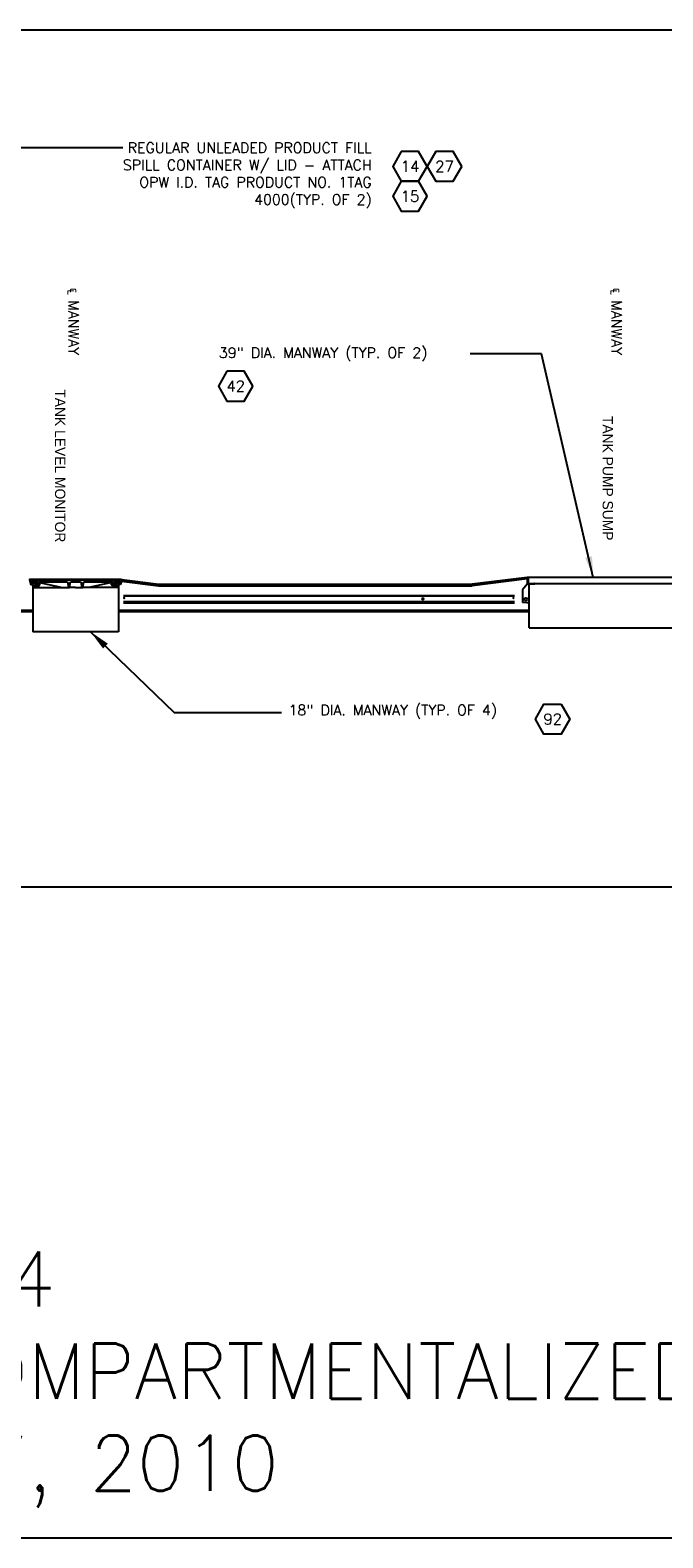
# Model space of a CAD drawing. Extents: x 2893 to 4079, y -406 to 622.
# Tile 51 of 53: x 3526 to 3664, y 294 to 622. Entities that reach past the tile are written whole.
import ezdxf
from ezdxf.enums import TextEntityAlignment as Align

# ---------------------------------------------------------------- set-up
doc = ezdxf.new("R2010")
doc.units = 0
doc.header["$MEASUREMENT"] = 0
doc.linetypes.add('HIDDEN', pattern=[0.375, 0.25, -0.125])
doc.linetypes.add('TANK-SLAB$0$DASHED', pattern=[0.75, 0.5, -0.25])
doc.layers.get('0').update_dxf_attribs({"linetype": 'CONTINUOUS'})
for name, color, linetype in [('FREEZE-OUTLINE-TITLES', 60, 'CONTINUOUS'), ('REBAR', 4, 'TANK-SLAB$0$DASHED'), ('TANK-MANHOLE', 2, 'CONTINUOUS'), ('TANK-SLAB', 6, 'CONTINUOUS'), ('TEXT', 3, 'CONTINUOUS')]:
    doc.layers.add(name, color=color, linetype=linetype)
doc.styles.add('SIMPFRAC', font='simpfrac')
doc.styles.add('SIMPLEX', font='simplex')
doc.styles.add('TANK-SLAB$0$SIMPLEX', font='simplex')
doc.dimstyles.new('DIM48', dxfattribs={"dimscale": 48, "dimtxt": 0.09375, "dimasz": 0.09375, "dimexe": 0.0625, "dimexo": 0.0625, "dimgap": 0.0625, "dimtad": 1, "dimdec": 4, "dimzin": 3, "dimdsep": 46, "dimlunit": 4, "dimtxsty": 'SIMPLEX', "dimcen": 0, "dimclrd": 3, "dimclre": 3, "dimclrt": 3, "dimadec": 0, "dimazin": 0, "dimtfac": 1, "dimtdec": 4, "dimtofl": 0, "dimtmove": 2, "dimatfit": 3, "dimfxl": 1, "dimfrac": 2, "dimtolj": 1, "dimtzin": 3, "dimarcsym": 0})

# ---------------------------------------------------------------- blocks, each defined once
blk = doc.blocks.new('TANK-SLAB$0$HEX')
at = {"color": 3}
blk.add_lwpolyline([(-0.058, 0.1), (-0.115, 0), (-0.058, -0.1), (0.058, -0.1), (0.115, 0), (0.058, 0.1)], close=True, dxfattribs=at)
at = {"color": 3, "style": 'TANK-SLAB$0$SIMPLEX'}
blk.add_attdef('D#', text='', height=0.08, dxfattribs=at).set_placement((0, 0), align=Align.MIDDLE)

msp = doc.modelspace()

# ---------------------------------------------------------------- linework, layer by layer
msp.add_line((3269.21307, 435.67778), (3725.03202, 435.67778))
at = {"layer": 'FREEZE-OUTLINE-TITLES', "color": 60, "linetype": 'Continuous'}
msp.add_lwpolyline([(4079.29486, 621.90712), (2963.29486, 621.90712), (2963.29486, 294.21628), (4079.29486, 294.21628)], close=True, dxfattribs=at)
at = {"layer": 'REBAR', "linetype": 'HIDDEN', "const_width": 0.5}
msp.add_lwpolyline([(3631.44503, 498.97139), (3546.34358, 498.97139)], dxfattribs=at)
at = {"layer": 'REBAR'}
for points, const_width in [([(3546.42854, 498.47139, 1), (3546.67854, 498.47139, 1)], 0.25), ([(3611.31289, 498.29581, 1), (3611.68789, 498.29581, 1)], 0.375), ([(3631.06286, 498.47139, 1), (3631.31286, 498.47139, 1)], 0.25)]:
    msp.add_lwpolyline(points, format="xyb", close=True, dxfattribs=dict(at, const_width=const_width))
at = {"layer": 'REBAR', "const_width": 0.75}
msp.add_lwpolyline([(3631.44503, 497.53689), (3546.40499, 497.53689)], dxfattribs=at)
at = {"layer": 'TANK-MANHOLE', "color": 1, "linetype": 'Continuous'}
for p, q in [((3545.87432, 502.47879), (3526.12658, 502.47879)), ((3527.4221, 502.00859), (3527.18354, 502.00859)), ((3527.61351, 502.00859), (3527.51781, 502.00859)), ((3527.80353, 502.00859), (3527.70783, 502.00859)), ((3527.99494, 502.00859), (3527.89924, 502.00859)), ((3528.09065, 502.00859), (3528.32921, 502.00859)), ((3528.12898, 501.85893), (3533.1116, 500.75612)), ((3545.76608, 502.38586), (3536.006, 502.38586)), ((3543.88301, 501.85893), (3538.89592, 500.75496)), ((3543.92135, 502.00859), (3543.68279, 502.00859)), ((3544.11276, 502.00859), (3544.01706, 502.00859)), ((3544.30278, 502.00859), (3544.20708, 502.00859)), ((3544.49419, 502.00859), (3544.39849, 502.00859)), ((3544.58989, 502.00859), (3544.82845, 502.00859)), ((3634.19126, 501.47876), (3633.12876, 500.22876)), ((3634.19126, 502.97875), (3634.19126, 501.47876)), ((3673.69126, 502.97875), (3634.19126, 502.97875)), ((3635.86314, 501.47876), (3634.19126, 501.47876)), ((3634.29922, 501.47876), (3634.21967, 501.47876)), ((3634.37877, 502.85375), (3634.37877, 501.79125)), ((3634.37877, 501.79126), (3634.39581, 501.79126)), ((3634.50377, 501.66625), (3635.73814, 501.66625)), ((3634.62876, 497.47876), (3634.62876, 501.47876)), ((3635.73814, 501.66625), (3672.14439, 501.66625)), ((3635.86314, 501.54125), (3635.86314, 501.47876)), ((3526.66063, 501.22077), (3526.66063, 491.16768)), ((3526.70918, 501.22077), (3526.66063, 501.22077)), ((3526.70918, 501.25406), (3526.70918, 491.16768)), ((3526.88949, 500.75196), (3533.14016, 500.75196)), ((3533.16014, 500.75196), (3534.66059, 500.75196)), ((3536.006, 500.75196), (3534.66059, 500.75196)), ((3536.006, 500.75196), (3537.3514, 500.75196)), ((3538.8724, 500.75196), (3537.3514, 500.75196)), ((3545.12251, 500.75196), (3538.89135, 500.75196)), ((3545.30421, 501.22077), (3545.30421, 491.16768)), ((3545.30421, 501.22077), (3545.35137, 501.22077)), ((3545.35137, 501.22077), (3545.35137, 491.16768)), ((3633.12876, 500.22876), (3633.12876, 497.50432)), ((3634.12876, 497.50432), (3633.12876, 497.50432)), ((3634.12876, 497.47876), (3634.12876, 497.50432)), ((3634.12876, 497.47876), (3634.62876, 497.47876)), ((3634.62876, 491.97875), (3634.62876, 497.47876)), ((3634.62876, 491.97875), (3673.25376, 491.97875)), ((3545.35137, 491.16768), (3526.66063, 491.16768))]:
    msp.add_line(p, q, dxfattribs=at)
for points in [[(3526.84513, 502.00859, 0.39953151), (3526.78271, 501.94924), (3526.77656, 501.82728, -0.39953151), (3526.63611, 501.69374), (3526.45784, 501.69374, -0.348582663), (3526.36654, 501.76619), (3526.2172, 502.40646, 0.350174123), (3526.12658, 502.47879), (3525.9435, 502.47879), (3526.16126, 501.53978, 0.3489397), (3526.28311, 501.44269), (3526.56354, 501.44269, -0.398052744), (3526.65785, 501.35414), (3526.66341, 501.25406), (3526.71628, 501.25406, -0.38836603), (3526.77854, 501.19711), (3526.8132, 500.8089, 0.38836603), (3526.87545, 500.75196), (3526.90473, 500.75196, 0.398894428), (3526.96714, 500.81117), (3526.98108, 501.07598, -0.398894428), (3527.10591, 501.19441), (3528.03379, 501.19441, 0.398050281), (3528.221, 501.37151), (3528.23212, 501.57168), (3527.006, 501.57168), (3526.98656, 501.9493, 0.399230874), (3526.92415, 502.00859)], [(3545.16826, 502.00859, -0.39953151), (3545.23068, 501.94924), (3545.23683, 501.82728, 0.39953151), (3545.37728, 501.69374), (3545.55555, 501.69374, 0.348582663), (3545.64684, 501.76619), (3545.79618, 502.40646, -0.350174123), (3545.8868, 502.47879), (3546.06989, 502.47879), (3545.85213, 501.53978, -0.3489397), (3545.73028, 501.44269), (3545.44985, 501.44269, 0.398052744), (3545.35554, 501.35414), (3545.34998, 501.25406), (3545.2971, 501.25406, 0.38836603), (3545.23485, 501.19711), (3545.20019, 500.8089, -0.38836603), (3545.13794, 500.75196), (3545.10866, 500.75196, -0.398894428), (3545.04625, 500.81117), (3545.03231, 501.07598, 0.398894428), (3544.90748, 501.19441), (3543.9796, 501.19441, -0.398050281), (3543.79239, 501.37151), (3543.78127, 501.57168), (3545.00739, 501.57168), (3545.02682, 501.9493, -0.399230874), (3545.08924, 502.00859)]]:
    msp.add_lwpolyline(points, format="xyb", close=True, dxfattribs=at)
msp.add_lwpolyline([(3536.006, 502.38586), (3526.2473, 502.38586), (3526.25285, 502.32206), (3526.34477, 502.0702, 0.315056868), (3526.43284, 502.00859), (3527.18354, 502.00859, -0.20068244), (3527.25029, 501.98068), (3527.34983, 501.87977, 0.20068244), (3527.41657, 501.85186), (3527.75638, 501.85186), (3528.09618, 501.85186, 0.200679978), (3528.16292, 501.87977), (3528.26247, 501.98068, -0.200679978), (3528.32921, 502.00859), (3534.04928, 502.00859, -0.383818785), (3534.29791, 501.78476), (3534.3919, 500.89185, 0.383818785), (3534.54729, 500.75196), (3534.57555, 500.75196, 0.383818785), (3534.73095, 500.89185), (3534.82494, 501.78476, -0.383818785), (3535.07531, 502.00859), (3536.93807, 502.00859, -0.383366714), (3537.18701, 501.78515), (3537.28249, 500.89161, 0.383366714), (3537.43786, 500.75196), (3537.46468, 500.75196, 0.383366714), (3537.62005, 500.89161), (3537.71553, 501.78515, -0.383366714), (3537.96411, 502.00859), (3543.68279, 502.00859, -0.200679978), (3543.74953, 501.98068), (3543.84908, 501.87977, 0.200679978), (3543.91582, 501.85186), (3544.25562, 501.85186), (3544.59543, 501.85186, 0.20068244), (3544.66217, 501.87977), (3544.76171, 501.98068, -0.20068244), (3544.82845, 502.00859), (3545.58055, 502.00859, 0.315058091), (3545.66862, 502.0702), (3545.76053, 502.32206), (3545.76608, 502.38586), (3536.006, 502.38586)], format="xyb", dxfattribs=at)
msp.add_circle((3633.87876, 498.22875), 0.3125, dxfattribs=at)
for centre, radius, start, end in [((3634.25377, 502.85375), 0.125, 0, 90), ((3634.50377, 501.79125), 0.125, 180, 270), ((3635.73814, 501.54125), 0.125, 0, 90), ((3533.16014, 501.00301), 0.25105, 259.1264796, 270), ((3538.8724, 500.84571), 0.09375, 270, 284.5308152)]:
    msp.add_arc(centre, radius, start, end, dxfattribs=at)
at = {"layer": 'TANK-SLAB', "color": 2, "linetype": 'Continuous'}
for p, q in [((3545.99891, 502.17273), (3554.05043, 501.16629)), ((3546.06989, 502.47879), (3554.06989, 501.47879)), ((3554.06989, 501.47879), (3622.19155, 501.47879)), ((3634.19126, 502.97875), (3622.19155, 501.47879)), ((3634.19126, 502.66382), (3622.211, 501.16629)), ((3554.05043, 501.16629), (3622.211, 501.16629)), ((3526.66203, 495.79129), (3493.01017, 495.79129)), ((3526.66203, 495.47879), (3493.0476, 495.47879)), ((3634.62876, 495.79125), (3545.30421, 495.79125)), ((3634.62876, 495.47875), (3545.30421, 495.47875))]:
    msp.add_line(p, q, dxfattribs=at)

# ---------------------------------------------------------------- block references
at = {"layer": 'TEXT'}
ref = msp.add_blockref('TANK-SLAB$0$HEX', (3608.70262, 592.30779), dxfattribs=dict(at, xscale=32.48674340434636, yscale=32.48674340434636, zscale=32.48674340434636))
ref.add_attrib('D#', '14', dxfattribs={"layer": '0', "height": 2.3625, "style": 'TANK-SLAB$0$SIMPLEX'}).set_placement((3608.70262, 592.30779), align=Align.MIDDLE)
ref = msp.add_blockref('TANK-SLAB$0$HEX', (3616.20511, 592.30779), dxfattribs=dict(at, xscale=32.48674340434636, yscale=32.48674340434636, zscale=32.48674340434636))
ref.add_attrib('D#', '27', dxfattribs={"layer": '0', "height": 2.3625, "style": 'TANK-SLAB$0$SIMPLEX'}).set_placement((3616.20511, 592.30779), align=Align.MIDDLE)
ref = msp.add_blockref('TANK-SLAB$0$HEX', (3608.70262, 585.81044), dxfattribs=dict(at, xscale=32.48674340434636, yscale=32.48674340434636, zscale=32.48674340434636))
ref.add_attrib('D#', '15', dxfattribs={"layer": '0', "height": 2.3625, "style": 'TANK-SLAB$0$SIMPLEX'}).set_placement((3608.70262, 585.81044), align=Align.MIDDLE)
ref = msp.add_blockref('TANK-SLAB$0$HEX', (3570.79526, 544.53362), dxfattribs=dict(at, xscale=32.48674340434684, yscale=32.48674340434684, zscale=32.48674340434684))
ref.add_attrib('D#', '42', dxfattribs={"layer": '0', "height": 2.3625, "style": 'TANK-SLAB$0$SIMPLEX'}).set_placement((3570.79526, 544.53362), align=Align.MIDDLE)
ref = msp.add_blockref('TANK-SLAB$0$HEX', (3639.72307, 472.16479), dxfattribs=dict(at, xscale=-32.48674340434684, yscale=32.48674340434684, zscale=32.48674340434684))
ref.add_attrib('D#', '92', dxfattribs={"layer": '0', "height": 2.3625, "style": 'TANK-SLAB$0$SIMPLEX'}).set_placement((3639.72307, 472.16479), align=Align.MIDDLE)

# ---------------------------------------------------------------- texts
at = {"layer": 'FREEZE-OUTLINE-TITLES', "color": 60, "linetype": 'Continuous', "insert": (3521.29486, 300.79884), "char_height": 12, "width": 447.8549005, "attachment_point": 8, "style": 'SIMPLEX'}
msp.add_mtext('\\A1;24 \\P14,000/10,000 COMPARTMENTALIZED\\PDec. 07, 2010', dxfattribs=at)
at = {"layer": 'TEXT', "linetype": 'Continuous', "style": 'SIMPFRAC'}
for s, p in [('TANK LEVEL MONITOR', (3531.51137, 543.84759)), ('TANK PUMP SUMP', (3650.58656, 538.06178))]:
    msp.add_text(s, height=2.25, rotation=270, dxfattribs=at).set_placement(p)
at = {"layer": 'TEXT', "char_height": 2.25, "style": 'SIMPLEX'}
for s, insert, width, attachment_point in [('REGULAR UNLEADED PRODUCT FILL SPILL CONTAINER W/ LID - ATTACH OPW I.D. TAG PRODUCT NO. 1TAG 4000(TYP. OF 2) ', (3600.37219, 597.47178), 59.6295165, 3), ('39" DIA. MANWAY (TYP. OF 2)', (3567.14874, 552.93047), 53.2517101, 1), ('18" DIA. MANWAY (TYP. OF 4)', (3582.30306, 475.24653), 53.8771439, 1)]:
    msp.add_mtext(s, dxfattribs=dict(at, insert=insert, width=width, attachment_point=attachment_point))
at = {"layer": 'TEXT', "char_height": 2.25, "width": 19.5190601, "attachment_point": 9, "rotation": 270, "style": 'SIMPLEX'}
for insert in [(3534.19983, 551.21802), (3652.27957, 551.21793)]:
    msp.add_mtext('℄ MANWAY', dxfattribs=dict(at, insert=insert))

# ---------------------------------------------------------------- leaders
at = {"layer": 'TEXT'}
for points in [[(3492.74535, 503.8147), (3522.95073, 596.37341), (3546.27395, 596.37341)], [(3648.56562, 502.97875), (3637.3067, 551.52634), (3621.76088, 551.52634)], [(3539.23599, 491.16768), (3557.42247, 473.62026), (3580.74569, 473.62026)]]:
    msp.add_leader(points, dimstyle='DIM48', override={"dimgap": 0.0625, "dimtad": 0}, dxfattribs=at)

doc.saveas('drawing.dxf')
